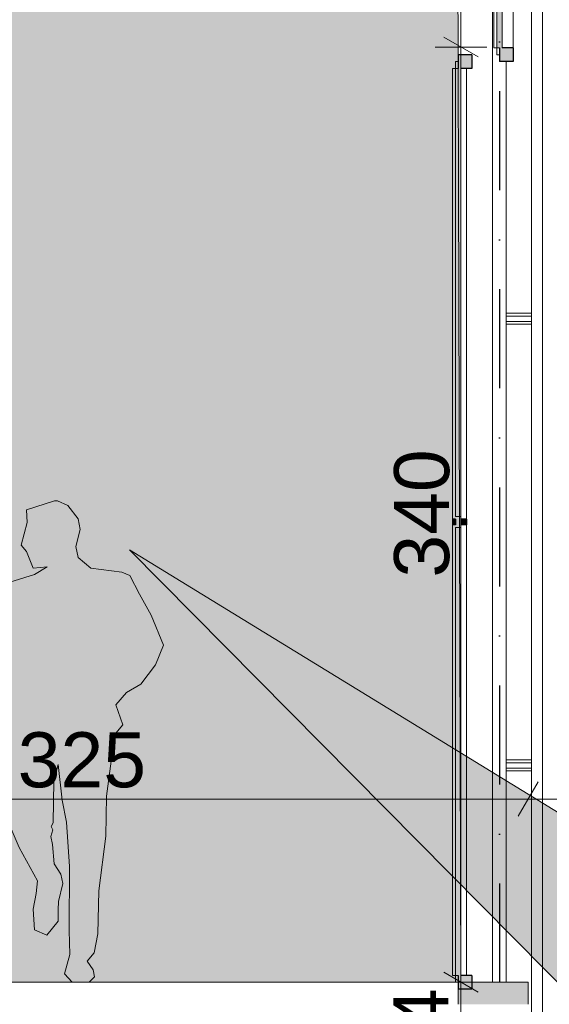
# Model space of a CAD drawing. Header units: millimetres. Extents: x 7523647 to 7570474, y -9734 to 10800.
# Tile 6 of 10: x 7543978 to 7545901, y -80 to 3499. Entities that reach past the tile are written whole.
import ezdxf
from ezdxf.enums import TextEntityAlignment as Align

# ---------------------------------------------------------------- set-up
doc = ezdxf.new("R2010")
doc.units = ezdxf.units.MM
doc.header["$MEASUREMENT"] = 0
doc.linetypes.add('Kropki i Kreski', pattern=[720, 360, -180, 0, -180])
doc.linetypes.add('Wipeout_Contour', pattern=[1000, 0, -1000])
for name, color, linetype in [('Nowe_199-Z Wymiary i opisy', 7, 'Continuous'), ('Nowe_290-A Ściany kurtynowe', 7, 'Continuous'), ('Nowe_299-A Wymiary opisy PB', 7, 'Continuous'), ('Nowe_410-K Osie', 7, 'Continuous'), ('Nowe_460-K Stropy', 7, 'Continuous'), ('Nowe_Ludzie', 7, 'Continuous'), ('Nowe_Wypełnienia PZT', 7, 'Continuous')]:
    doc.layers.add(name, color=color, linetype=linetype)
for name, color, linetype, lineweight, true_color in [('Nowe_199-Z Wymiary i opisy_Nr_pióra__45', 7, 'Continuous', 15, 0x40a5ff), ('Nowe_199-Z Wymiary i opisy_Nr_pióra__85', 7, 'Continuous', 13, 0x80c2ff), ('Nowe_299-A Wymiary opisy PB_Nr_pióra__45', 7, 'Continuous', 15, 0x40a5ff), ('Nowe_299-A Wymiary opisy PB_Nr_pióra__85', 7, 'Continuous', 13, 0x80c2ff), ('Nowe_410-K Osie_Nr_pióra__25', 7, 'Continuous', 25, 0x40a5ff), ('Nowe_Wypełnienie pzekrój_Nr_pióra__102', 7, 'Continuous', 5, 0xcccccc), ('Nowe_Wypełnienie pzekrój_Nr_pióra__39', 7, 'Continuous', 0, 0xffd5aa), ('Nowe_Wypełnienie pzekrój_Nr_pióra__79', 7, 'Continuous', 0, 0xaaffd5)]:
    doc.layers.add(name, color=color, linetype=linetype, lineweight=lineweight, true_color=true_color)
for name, color, linetype, lineweight in [('Nowe_199-Z Wymiary i opisy_Nr_pióra__6', 5, 'Continuous', 13), ('Nowe_290-A Ściany kurtynowe_Nr_pióra__1', 7, 'Continuous', 13), ('Nowe_290-A Ściany kurtynowe_Nr_pióra__27', 7, 'Continuous', 25), ('Nowe_290-A Ściany kurtynowe_Nr_pióra__87', 7, 'Continuous', 13), ('Nowe_299-A Wymiary opisy PB_Nr_pióra__6', 5, 'Continuous', 13), ('Nowe_410-K Osie_Nr_pióra__1', 7, 'Continuous', 13), ('Nowe_460-K Stropy_Nr_pióra__49', 7, 'Continuous', 15), ('Nowe_Ludzie_Nr_pióra__2', 8, 'Continuous', 13), ('Nowe_Wypełnienie pzekrój_Nr_pióra__1', 7, 'Continuous', 13)]:
    doc.layers.add(name, color=color, linetype=linetype, lineweight=lineweight)
doc.styles.add('STYL_AUTOMATYCZNY_1', font='arial.ttf')
doc.styles.add('STYL_AUTOMATYCZNY_2', font='arial.ttf')
doc.dimstyles.new('STYL_AUTOMATYCZNY__2', dxfattribs={"dimtxt": 200, "dimasz": 95, "dimexe": 0.18, "dimexo": 0.0625, "dimgap": 0, "dimtad": 1, "dimtih": 1, "dimtoh": 1, "dimdec": 1, "dimlfac": 0.1, "dimzin": 0, "dimdsep": 46, "dimtxsty": 'STYL_AUTOMATYCZNY_2', "dimblk": 'ARROWHEAD_2', "dimblk1": 'ARROWHEAD_2', "dimblk2": 'ARROWHEAD_2', "dimcen": 0.09, "dimse1": 1, "dimse2": 1, "dimclrd": 256, "dimclre": 256, "dimclrt": 5, "dimadec": 1, "dimazin": 0, "dimtfac": 1, "dimtdec": 4, "dimtmove": 0, "dimatfit": 3, "dimfxl": 0, "dimtolj": 1, "dimtzin": 0, "dimarcsym": 0})
doc.dimstyles.new('STYL_AUTOMATYCZNY__3', dxfattribs={"dimtxt": 200, "dimasz": 95, "dimexe": 0.18, "dimexo": 0.0625, "dimgap": 0, "dimtad": 1, "dimdec": 1, "dimlfac": 0.1, "dimzin": 0, "dimdsep": 46, "dimtxsty": 'STYL_AUTOMATYCZNY_2', "dimblk": 'ARROWHEAD_2', "dimblk1": 'ARROWHEAD_2', "dimblk2": 'ARROWHEAD_2', "dimcen": 0.09, "dimclrd": 256, "dimclre": 256, "dimclrt": 5, "dimadec": 1, "dimazin": 0, "dimtfac": 1, "dimtdec": 4, "dimtmove": 0, "dimatfit": 3, "dimfxl": 0, "dimtolj": 1, "dimtzin": 0, "dimarcsym": 0})
doc.dimstyles.new('STYL_AUTOMATYCZNY__4', dxfattribs={"dimtxt": 200, "dimasz": 95, "dimexe": 0.18, "dimexo": 0.0625, "dimgap": 0, "dimtad": 1, "dimdec": 1, "dimlfac": 0.1, "dimzin": 0, "dimdsep": 46, "dimtxsty": 'STYL_AUTOMATYCZNY_2', "dimblk": 'ARROWHEAD_2', "dimblk1": 'ARROWHEAD_2', "dimblk2": 'ARROWHEAD_2', "dimcen": 0.09, "dimclrd": 256, "dimclre": 256, "dimclrt": 5, "dimadec": 1, "dimazin": 0, "dimtfac": 1, "dimtdec": 4, "dimtmove": 2, "dimatfit": 3, "dimfxl": 0, "dimtolj": 1, "dimtzin": 0, "dimarcsym": 0})

# ---------------------------------------------------------------- blocks, each defined once
blk = doc.blocks.new('ElemPrzekroju_27', base_point=(6982742.1, 0))
at = {"layer": 'Nowe_460-K Stropy', "linetype": 'Continuous', "lineweight": 0, "true_color": 0x000000}
for points in [[(7545824.4, 0), (7545569.9, 0), (7545569.9, -20), (7545824.4, -20)], [(7545569.9, -80), (7545824.4, -80), (7545824.4, -20), (7545569.9, -20)], [(7545569.9, -80.2), (7545824.4, -80.2), (7545824.4, -80), (7545569.9, -80)]]:
    blk.add_hatch(color=18, dxfattribs=at).paths.add_polyline_path(points)
at = {"layer": 'Nowe_460-K Stropy_Nr_pióra__49', "color": 7, "linetype": 'Continuous', "lineweight": 15}
blk.add_line((7545824.4, 0), (7545569.9, 0), dxfattribs=at)
at = {"layer": 'Nowe_460-K Stropy_Nr_pióra__49', "color": 7, "linetype": 'Continuous', "lineweight": 15, "flags": 128}
for points in [[(7545569.9, 0), (7545569.9, -20), (7545569.9, -80)], [(7545824.4, 0), (7545824.4, -20), (7545824.4, -80)]]:
    blk.add_lwpolyline(points, dxfattribs=at)
blk = doc.blocks.new('ElemPrzekroju_42', base_point=(6982742.1, 0))
at = {"layer": 'Nowe_290-A Ściany kurtynowe_Nr_pióra__87', "color": 7, "linetype": 'Continuous', "lineweight": 13}
for p, q in [((7545876.8, -835.5), (7545876.8, 788.2)), ((7545836.7, 778.2), (7545836.7, -825.5)), ((7545836.8, -825.5), (7545836.8, 778.2))]:
    blk.add_line(p, q, dxfattribs=at)
blk = doc.blocks.new('ElemPrzekroju_56', base_point=(6982742.1, 0))
at = {"layer": 'Nowe_290-A Ściany kurtynowe', "linetype": 'Continuous', "lineweight": 0, "true_color": 0x000000}
blk.add_hatch(color=18, dxfattribs=at).paths.add_polyline_path([(7545570.4, 3321.8), (7545620.4, 3321.8), (7545620.4, 3371.8), (7545570.4, 3371.8)])
at = {"layer": 'Nowe_290-A Ściany kurtynowe_Nr_pióra__27', "color": 7, "linetype": 'Continuous', "lineweight": 25}
for p, q in [((7545570.4, 3371.8), (7545570.4, 3321.8)), ((7545620.4, 3371.8), (7545570.4, 3371.8)), ((7545620.4, 3371.8), (7545620.4, 3321.8)), ((7545620.4, 3321.8), (7545580.4, 3321.8))]:
    blk.add_line(p, q, dxfattribs=at)
blk = doc.blocks.new('ElemPrzekroju_58', base_point=(6982742.1, 0))
at = {"layer": 'Nowe_290-A Ściany kurtynowe', "linetype": 'Continuous', "lineweight": 0, "true_color": 0x000000}
blk.add_hatch(color=18, dxfattribs=at).paths.add_polyline_path([(7545570.4, 25), (7545570.4, 0), (7545620.4, 0), (7545620.4, 25)])
at = {"layer": 'Nowe_290-A Ściany kurtynowe_Nr_pióra__27', "color": 7, "linetype": 'Continuous', "lineweight": 25}
for p, q in [((7545570.4, 25), (7545570.4, -25)), ((7545620.4, 25), (7545580.4, 25)), ((7545620.4, 25), (7545620.4, -25)), ((7545620.4, -25), (7545570.4, -25))]:
    blk.add_line(p, q, dxfattribs=at)
blk = doc.blocks.new('ElemPrzekroju_64', base_point=(6982742.1, 0))
at = {"layer": 'Nowe_290-A Ściany kurtynowe_Nr_pióra__87', "color": 7, "linetype": 'Continuous', "lineweight": 13}
for p, q in [((7545550.4, 25), (7545550.4, 1663.4)), ((7545600.4, 25), (7545600.4, 1663.4)), ((7545550.4, 25), (7545560.4, 25))]:
    blk.add_line(p, q, dxfattribs=at)
blk = doc.blocks.new('ElemPrzekroju_65', base_point=(6982742.1, 0))
at = {"layer": 'Nowe_290-A Ściany kurtynowe', "linetype": 'Continuous', "lineweight": 0, "true_color": 0x000000}
for points in [[(7545560.4, 1663.4), (7545560.4, 1683.4), (7545550.4, 1683.4), (7545550.4, 1663.4)], [(7545580.4, 1663.4), (7545600.4, 1663.4), (7545600.4, 1683.4), (7545580.4, 1683.4)]]:
    blk.add_hatch(color=18, dxfattribs=at).paths.add_polyline_path(points)
at = {"layer": 'Nowe_290-A Ściany kurtynowe_Nr_pióra__27', "color": 7, "linetype": 'Continuous', "lineweight": 25}
for p, q in [((7545550.4, 1683.4), (7545550.4, 1663.4)), ((7545560.4, 1683.4), (7545550.4, 1683.4)), ((7545560.4, 1683.4), (7545560.4, 1663.4)), ((7545580.4, 1683.4), (7545580.4, 1663.4)), ((7545600.4, 1683.4), (7545580.4, 1683.4)), ((7545600.4, 1683.4), (7545600.4, 1663.4)), ((7545560.4, 1663.4), (7545550.4, 1663.4)), ((7545600.4, 1663.4), (7545580.4, 1663.4))]:
    blk.add_line(p, q, dxfattribs=at)
blk = doc.blocks.new('ElemPrzekroju_66', base_point=(6982742.1, 0))
at = {"layer": 'Nowe_290-A Ściany kurtynowe_Nr_pióra__87', "color": 7, "linetype": 'Continuous', "lineweight": 13}
for p, q in [((7545560.4, 3321.8), (7545550.4, 3321.8)), ((7545550.4, 1683.4), (7545550.4, 3321.8)), ((7545600.4, 1683.4), (7545600.4, 3321.8))]:
    blk.add_line(p, q, dxfattribs=at)
blk = doc.blocks.new('ElemPrzekroju_67', base_point=(6982742.1, 0))
at = {"layer": 'Nowe_290-A Ściany kurtynowe', "linetype": 'Continuous', "lineweight": 0, "true_color": 0x000000}
blk.add_hatch(color=18, dxfattribs=at).paths.add_polyline_path([(7545560.4, 25), (7545580.4, 25), (7545580.4, 1653.4), (7545560.4, 1653.4)])
at = {"layer": 'Nowe_290-A Ściany kurtynowe_Nr_pióra__1', "color": 7, "linetype": 'Continuous', "lineweight": 13}
for p, q in [((7545580.4, 1693.4), (7545560.4, 1693.4)), ((7545560.4, 1653.4), (7545560.4, 25)), ((7545580.4, 1653.4), (7545580.4, 25)), ((7545570.4, 25), (7545560.4, 25))]:
    blk.add_line(p, q, dxfattribs=at)
blk = doc.blocks.new('ElemPrzekroju_68', base_point=(6982742.1, 0))
at = {"layer": 'Nowe_290-A Ściany kurtynowe', "linetype": 'Continuous', "lineweight": 0, "true_color": 0x000000}
blk.add_hatch(color=18, dxfattribs=at).paths.add_polyline_path([(7545580.4, 3321.8), (7545560.4, 3321.8), (7545560.4, 1653.4), (7545580.4, 1653.4)])
at = {"layer": 'Nowe_290-A Ściany kurtynowe_Nr_pióra__1', "color": 7, "linetype": 'Continuous', "lineweight": 13}
for p, q in [((7545560.4, 3321.8), (7545560.4, 1693.4)), ((7545570.4, 3321.8), (7545560.4, 3321.8)), ((7545580.4, 3321.8), (7545580.4, 1693.4)), ((7545580.4, 1653.4), (7545560.4, 1653.4))]:
    blk.add_line(p, q, dxfattribs=at)
blk = doc.blocks.new('ElemPrzekroju_69', base_point=(6982742.1, 0))
at = {"layer": 'Nowe_290-A Ściany kurtynowe_Nr_pióra__87', "color": 7, "linetype": 'Continuous', "lineweight": 13}
for p, q in [((7545560.4, 3321.8), (7545560.4, 3346.8)), ((7545570.4, 3346.8), (7545560.4, 3346.8)), ((7545560.4, 0), (7545560.4, 25)), ((7545569.9, 0), (7545560.4, 0))]:
    blk.add_line(p, q, dxfattribs=at)
blk = doc.blocks.new('ElemPrzekroju_76', base_point=(6982742.1, 0))
at = {"layer": 'Nowe_290-A Ściany kurtynowe_Nr_pióra__87', "color": 7, "linetype": 'Continuous', "lineweight": 13}
for p, q in [((7545836.7, 2401.9), (7545836.7, 798.2)), ((7545836.8, 798.2), (7545836.8, 2401.9)), ((7545876.8, 788.2), (7545876.8, 2411.9))]:
    blk.add_line(p, q, dxfattribs=at)
blk = doc.blocks.new('ElemPrzekroju_77', base_point=(6982742.1, 0))
at = {"layer": 'Nowe_290-A Ściany kurtynowe_Nr_pióra__87', "color": 7, "linetype": 'Continuous', "lineweight": 13}
for p, q in [((7545694.5, 788.2), (7545694.5, 2411.9)), ((7545694.7, 788.2), (7545694.7, 2411.9)), ((7545744.7, 798.2), (7545744.7, 2401.9))]:
    blk.add_line(p, q, dxfattribs=at)
blk = doc.blocks.new('ElemPrzekroju_78', base_point=(6982742.1, 0))
at = {"layer": 'Nowe_290-A Ściany kurtynowe_Nr_pióra__87', "color": 7, "linetype": 'Continuous', "lineweight": 13}
for p, q in [((7545744.7, 798.2), (7545744.7, 778.2)), ((7545836.8, 798.2), (7545744.7, 798.2)), ((7545836.8, 778.2), (7545836.8, 798.2)), ((7545836.8, 778.2), (7545744.7, 778.2))]:
    blk.add_line(p, q, dxfattribs=at)
blk = doc.blocks.new('ElemPrzekroju_79', base_point=(6982742.1, 0))
at = {"layer": 'Nowe_290-A Ściany kurtynowe_Nr_pióra__87', "color": 7, "linetype": 'Continuous', "lineweight": 13}
for p, q in [((7545694.5, 0), (7545694.5, 788.2)), ((7545694.7, 0), (7545694.7, 788.2)), ((7545744.7, 0), (7545744.7, 778.2)), ((7545694.5, -835.5), (7545694.5, -340.2)), ((7545694.7, -835.5), (7545694.7, -340.2))]:
    blk.add_line(p, q, dxfattribs=at)
blk = doc.blocks.new('ElemPrzekroju_83', base_point=(6982742.1, 0))
at = {"layer": 'Nowe_290-A Ściany kurtynowe_Nr_pióra__87', "color": 7, "linetype": 'Continuous', "lineweight": 13}
for p, q in [((7545744.7, 808.2), (7545836.7, 808.2)), ((7545836.7, -855.5), (7545770.4, -855.5))]:
    blk.add_line(p, q, dxfattribs=at)
blk = doc.blocks.new('ElemPrzekroju_84', base_point=(6982742.1, 0))
at = {"layer": 'Nowe_290-A Ściany kurtynowe_Nr_pióra__87', "color": 7, "linetype": 'Continuous', "lineweight": 13}
for p, q in [((7545744.7, 2431.9), (7545836.7, 2431.9)), ((7545836.7, 768.2), (7545744.7, 768.2))]:
    blk.add_line(p, q, dxfattribs=at)
blk = doc.blocks.new('ElemPrzekroju_90', base_point=(6982742.1, 0))
at = {"layer": 'Nowe_290-A Ściany kurtynowe', "linetype": 'Continuous', "lineweight": 0, "true_color": 0x000000}
blk.add_hatch(color=18, dxfattribs=at).paths.add_polyline_path([(7545720.4, 3346.8), (7545770.4, 3346.8), (7545770.4, 3396.8), (7545720.4, 3396.8)])
at = {"layer": 'Nowe_290-A Ściany kurtynowe_Nr_pióra__27', "color": 7, "linetype": 'Continuous', "lineweight": 25}
for p, q in [((7545720.4, 3396.8), (7545720.4, 3346.8)), ((7545770.4, 3396.8), (7545730.4, 3396.8)), ((7545770.4, 3396.8), (7545770.4, 3346.8)), ((7545770.4, 3346.8), (7545720.4, 3346.8))]:
    blk.add_line(p, q, dxfattribs=at)
blk = doc.blocks.new('ElemPrzekroju_98', base_point=(6982742.1, 0))
at = {"layer": 'Nowe_290-A Ściany kurtynowe_Nr_pióra__87', "color": 7, "linetype": 'Continuous', "lineweight": 13}
for p, q in [((7545710.4, 4116), (7545700.4, 4116)), ((7545700.4, 3396.8), (7545700.4, 4116)), ((7545770.4, 3560.2), (7545770.4, 4116)), ((7545770.4, 3396.8), (7545770.4, 3540)), ((7545700.4, 3396.8), (7545710.4, 3396.8))]:
    blk.add_line(p, q, dxfattribs=at)
blk = doc.blocks.new('ElemPrzekroju_99', base_point=(6982742.1, 0))
at = {"layer": 'Nowe_290-A Ściany kurtynowe', "linetype": 'Continuous', "lineweight": 0, "true_color": 0x000000}
blk.add_hatch(color=18, dxfattribs=at).paths.add_polyline_path([(7545710.4, 3396.8), (7545730.4, 3396.8), (7545730.4, 4116), (7545710.4, 4116)])
at = {"layer": 'Nowe_290-A Ściany kurtynowe_Nr_pióra__1', "color": 7, "linetype": 'Continuous', "lineweight": 13}
for p, q in [((7545710.4, 4116), (7545710.4, 3396.8)), ((7545720.4, 4116), (7545710.4, 4116)), ((7545730.4, 4116), (7545730.4, 3396.8)), ((7545720.4, 3396.8), (7545710.4, 3396.8))]:
    blk.add_line(p, q, dxfattribs=at)
blk = doc.blocks.new('ElemPrzekroju_100', base_point=(6982742.1, 0))
at = {"layer": 'Nowe_290-A Ściany kurtynowe_Nr_pióra__87', "color": 7, "linetype": 'Continuous', "lineweight": 13}
for p, q in [((7545710.4, 4116), (7545710.4, 4141)), ((7545720.4, 4141), (7545710.4, 4141)), ((7545710.4, 3371.8), (7545710.4, 3396.8)), ((7545720.4, 3371.8), (7545710.4, 3371.8))]:
    blk.add_line(p, q, dxfattribs=at)
blk = doc.blocks.new('ElemPrzekroju_109', base_point=(6982742.1, 0))
at = {"layer": 'Nowe_290-A Ściany kurtynowe_Nr_pióra__87', "color": 7, "linetype": 'Continuous', "lineweight": 13}
for p, q in [((7545836.7, 4025.6), (7545836.7, 3563.6)), ((7545836.8, 3563.6), (7545836.8, 4025.6)), ((7545876.8, 3565.6), (7545876.8, 4035.6)), ((7545876.8, 2411.9), (7545876.8, 3545.3)), ((7545836.7, 3543.3), (7545836.7, 2421.9)), ((7545836.8, 2421.9), (7545836.8, 3543.3))]:
    blk.add_line(p, q, dxfattribs=at)
blk = doc.blocks.new('ElemPrzekroju_110', base_point=(6982742.1, 0))
at = {"layer": 'Nowe_290-A Ściany kurtynowe_Nr_pióra__87', "color": 7, "linetype": 'Continuous', "lineweight": 13}
for p, q in [((7545770.4, 4055.6), (7545836.7, 4055.6)), ((7545836.7, 2391.9), (7545744.7, 2391.9))]:
    blk.add_line(p, q, dxfattribs=at)
blk = doc.blocks.new('ElemPrzekroju_113', base_point=(6982742.1, 0))
at = {"layer": 'Nowe_290-A Ściany kurtynowe_Nr_pióra__87', "color": 7, "linetype": 'Continuous', "lineweight": 13}
for p, q in [((7545694.5, 2411.9), (7545694.5, 4035.6)), ((7545694.7, 2411.9), (7545694.7, 4035.6)), ((7545744.7, 2421.9), (7545744.7, 3346.8))]:
    blk.add_line(p, q, dxfattribs=at)
blk = doc.blocks.new('ElemPrzekroju_114', base_point=(6982742.1, 0))
at = {"layer": 'Nowe_290-A Ściany kurtynowe_Nr_pióra__87', "color": 7, "linetype": 'Continuous', "lineweight": 13}
for p, q in [((7545744.7, 2421.9), (7545744.7, 2401.9)), ((7545836.8, 2421.9), (7545744.7, 2421.9)), ((7545836.8, 2401.9), (7545744.7, 2401.9)), ((7545836.8, 2401.9), (7545836.8, 2421.9))]:
    blk.add_line(p, q, dxfattribs=at)
blk = doc.blocks.new('Idący mężczyzna kontur 01 27[1]', base_point=(7544199, 0))
at = {"layer": 'Nowe_Ludzie', "linetype": 'Continuous', "lineweight": 0, "true_color": 0xffffff}
blk.add_hatch(color=7, dxfattribs=at).paths.add_polyline_path([(7544104.2, 1750), (7544002.8, 1717.8), (7544005.6, 1671.5), (7543983.5, 1589.5), (7544002.2, 1565.4), (7544026.5, 1505.7), (7544077.8, 1510.4), (7544032, 1482.2), (7543941.8, 1454.7), (7543920.9, 1412.4), (7543866.1, 1075.5), (7543864, 976.2), (7543922.6, 893.7), (7543924.4, 788.9), (7543934.8, 586.2), (7543954.2, 541.3), (7543976.5, 490.3), (7544042.4, 368.1), (7544037.6, 322.5), (7544026.5, 266.1), (7544031.3, 190.9), (7544076.4, 170.8), (7544118.1, 221.8), (7544117.4, 263.4), (7544118.8, 293), (7544134.1, 359.4), (7544127.8, 392.3), (7544103.5, 429.9), (7544096.6, 500.3), (7544091, 529.9), (7544098.7, 554), (7544091.7, 566.1), (7544100, 579.5), (7544102.1, 730.5), (7544118.1, 791.6), (7544132, 661.4), (7544147.3, 581.5), (7544159.1, 421.1), (7544157.7, 187.6), (7544160.4, 100.3), (7544141, 30.5), (7544168.1, 0), (7544229.9, 0), (7544250, 19.1), (7544244.5, 44.6), (7544223.4, 76.7), (7544248.6, 106.4), (7544261.1, 175.5), (7544265.3, 332.6), (7544290.3, 531.2), (7544293.7, 676.2), (7544315.3, 840.6), (7544315.3, 890.9), (7544352.3, 935.2), (7544327.3, 1007.9), (7544366, 1053.4), (7544417.3, 1084.2), (7544470.8, 1154), (7544499.9, 1225.2), (7544454.8, 1333.9), (7544413.2, 1411.1), (7544378.4, 1478.2), (7544349.3, 1490.9), (7544236.1, 1505.7), (7544190.3, 1544.1), (7544182, 1584.2), (7544197.2, 1646), (7544190.3, 1684.9), (7544152.1, 1732.6), (7544115.3, 1750)])
at = {"layer": 'Nowe_Ludzie_Nr_pióra__2', "color": 8, "linetype": 'Continuous', "lineweight": 13, "flags": 128}
blk.add_lwpolyline([(7544104.2, 1750), (7544115.3, 1750), (7544152.1, 1732.6), (7544190.3, 1684.9), (7544197.2, 1646), (7544182, 1584.2), (7544190.3, 1544.1), (7544236.1, 1505.7), (7544349.3, 1490.9), (7544378.4, 1478.2), (7544413.2, 1411.1), (7544454.8, 1333.9), (7544499.9, 1225.2), (7544470.8, 1154), (7544417.3, 1084.2), (7544366, 1053.4), (7544327.3, 1007.9), (7544352.3, 935.2), (7544315.3, 890.9), (7544315.3, 840.6), (7544293.7, 676.2), (7544290.3, 531.2), (7544265.3, 332.6), (7544261.1, 175.5), (7544248.6, 106.4), (7544223.4, 76.7), (7544244.5, 44.6), (7544250, 19.1), (7544229.9, 0), (7544168.1, 0), (7544141, 30.5), (7544160.4, 100.3), (7544157.7, 187.6), (7544159.1, 421.1), (7544147.3, 581.5), (7544132, 661.4), (7544118.1, 791.6), (7544102.1, 730.5), (7544100, 579.5), (7544091.7, 566.1), (7544098.7, 554), (7544091, 529.9), (7544096.6, 500.3), (7544103.5, 429.9), (7544127.8, 392.3), (7544134.1, 359.4), (7544118.8, 293), (7544117.4, 263.4), (7544118.1, 221.8), (7544076.4, 170.8), (7544031.3, 190.9), (7544026.5, 266.1), (7544037.6, 322.5), (7544042.4, 368.1), (7543976.5, 490.3), (7543954.2, 541.3), (7543934.8, 586.2), (7543924.4, 788.9), (7543922.6, 893.7), (7543864, 976.2), (7543866.1, 1075.5), (7543920.9, 1412.4), (7543941.8, 1454.7), (7544032, 1482.2), (7544077.8, 1510.4), (7544026.5, 1505.7), (7544002.2, 1565.4), (7543983.5, 1589.5), (7544005.6, 1671.5), (7544002.8, 1717.8)], close=True, dxfattribs=at)
blk = doc.blocks.new('Standardowy znacznik osi[3]', base_point=(7545720.4, 10000))
at = {"layer": 'Nowe_410-K Osie_Nr_pióra__25', "color": 161, "linetype": 'Kropki i Kreski', "lineweight": 25, "true_color": 0x40a5ff}
blk.add_line((7545720.4, 9000), (7545720.4, -7933.8), dxfattribs=at)
at = {"layer": 'Nowe_410-K Osie_Nr_pióra__1', "color": 7, "lineweight": 13, "style": 'STYL_AUTOMATYCZNY_1'}
for tag, p in [('AC_MarkerText_1_0', (7545720.4, 10575)), ('AC_MarkerText_1_1', (7545720.4, -9158.8))]:
    blk.add_attdef(tag, text='', height=350, rotation=360, dxfattribs=at).set_placement(p, align=Align.TOP_CENTER)
blk = doc.blocks.new('*D161', base_point=(6982742.1, 0))
at = {"layer": 'Nowe_199-Z Wymiary i opisy_Nr_pióra__45', "color": 161, "linetype": 'Continuous', "lineweight": 15, "true_color": 0x40a5ff}
for p, q in [((7545517.9, 36.1), (7545642.9, -36.1)), ((7545517.9, -304.1), (7545642.9, -376.3))]:
    blk.add_line(p, q, dxfattribs=at)
at = {"layer": 'Nowe_199-Z Wymiary i opisy_Nr_pióra__85', "color": 151, "linetype": 'Continuous', "lineweight": 13, "true_color": 0x80c2ff}
for p, q in [((7545674.2, 0), (7545486.7, 0)), ((7545580.4, -340.2), (7545580.4, 0)), ((7545674.2, -340.2), (7545486.7, -340.2)), ((7545580.4, -401.3), (7545580.4, -340.2))]:
    blk.add_line(p, q, dxfattribs=at)
at = {"layer": 'Nowe_199-Z Wymiary i opisy_Nr_pióra__6', "color": 5, "lineweight": 13, "insert": (7545537.6, -333.2), "char_height": 200, "attachment_point": 7, "rotation": 90, "style": 'STYL_AUTOMATYCZNY_2'}
blk.add_mtext('\\A1;{\\pql;\\fArial|b0|i0|c238|p0;\\W1.000000;34}', dxfattribs=at)
blk = doc.blocks.new('ARROWHEAD_2')
at = {"color": 0, "linetype": 'Continuous', "lineweight": 0}
for p, q in [((-0.378, -0.655), (0.378, 0.655)), ((0, 0), (-1, 0))]:
    blk.add_line(p, q, dxfattribs=at)
blk = doc.blocks.new('*D162', base_point=(6982742.1, 0))
at = {"layer": 'Nowe_199-Z Wymiary i opisy_Nr_pióra__45', "color": 161, "linetype": 'Continuous', "lineweight": 15, "true_color": 0x40a5ff}
for p, q in [((7545517.9, 3435.8), (7545642.9, 3363.7)), ((7545517.9, 36.1), (7545642.9, -36.1))]:
    blk.add_line(p, q, dxfattribs=at)
at = {"layer": 'Nowe_199-Z Wymiary i opisy_Nr_pióra__85', "color": 151, "linetype": 'Continuous', "lineweight": 13, "true_color": 0x80c2ff}
for p, q in [((7545674.2, 3399.8), (7545486.7, 3399.8)), ((7545580.4, 0), (7545580.4, 3399.8)), ((7545674.2, 0), (7545486.7, 0))]:
    blk.add_line(p, q, dxfattribs=at)
at = {"layer": 'Nowe_199-Z Wymiary i opisy_Nr_pióra__6', "color": 5, "lineweight": 13, "insert": (7545540.4, 1471.1), "char_height": 200, "attachment_point": 7, "rotation": 90, "style": 'STYL_AUTOMATYCZNY_2'}
blk.add_mtext('\\A1;{\\pql;\\fArial|b0|i0|c238|p0;\\W1.000000;340}', dxfattribs=at)
blk = doc.blocks.new('*D163', base_point=(6982742.1, 0))
at = {"layer": 'Nowe_199-Z Wymiary i opisy_Nr_pióra__45', "color": 161, "linetype": 'Continuous', "lineweight": 15, "true_color": 0x40a5ff}
for p, q in [((7545642.9, 4163.6), (7545517.9, 4235.8)), ((7545517.9, 3435.8), (7545642.9, 3363.7))]:
    blk.add_line(p, q, dxfattribs=at)
at = {"layer": 'Nowe_199-Z Wymiary i opisy_Nr_pióra__85', "color": 151, "linetype": 'Continuous', "lineweight": 13, "true_color": 0x80c2ff}
for p, q in [((7545580.4, 4199.7), (7545580.4, 4260.8)), ((7545674.2, 4199.7), (7545486.7, 4199.7)), ((7545580.4, 3399.8), (7545580.4, 4199.7)), ((7545674.2, 3399.8), (7545486.7, 3399.8))]:
    blk.add_line(p, q, dxfattribs=at)
at = {"layer": 'Nowe_199-Z Wymiary i opisy_Nr_pióra__6', "color": 5, "lineweight": 13, "insert": (7545540.4, 3647.2), "char_height": 200, "attachment_point": 7, "rotation": 90, "style": 'STYL_AUTOMATYCZNY_2'}
blk.add_mtext('\\A1;{\\pql;\\fArial|b0|i0|c238|p0;\\W1.000000;80}', dxfattribs=at)
blk = doc.blocks.new('*D180', base_point=(6982742.1, 0))
at = {"layer": 'Nowe_299-A Wymiary opisy PB_Nr_pióra__45', "color": 161, "linetype": 'Continuous', "lineweight": 15, "true_color": 0x40a5ff}
for p, q in [((7542610.6, 728.4), (7542538.5, 603.4)), ((7545860.5, 728.4), (7545788.3, 603.4))]:
    blk.add_line(p, q, dxfattribs=at)
at = {"layer": 'Nowe_299-A Wymiary opisy PB_Nr_pióra__85', "color": 151, "linetype": 'Continuous', "lineweight": 13, "true_color": 0x80c2ff}
blk.add_line((7542574.5, 665.9), (7545824.4, 665.9), dxfattribs=at)
at = {"layer": 'Nowe_299-A Wymiary opisy PB_Nr_pióra__6', "color": 5, "lineweight": 13, "insert": (7543970.7, 705.9), "char_height": 200, "attachment_point": 7, "style": 'STYL_AUTOMATYCZNY_2'}
blk.add_mtext('\\A1;{\\pql;\\fArial|b0|i0|c238|p0;\\W1.000000;325}', dxfattribs=at)
blk = doc.blocks.new('*D181', base_point=(6982742.1, 0))
at = {"layer": 'Nowe_299-A Wymiary opisy PB_Nr_pióra__45', "color": 161, "linetype": 'Continuous', "lineweight": 15, "true_color": 0x40a5ff}
for p, q in [((7545860.5, 728.4), (7545788.3, 603.4)), ((7550447.1, 728.4), (7550374.9, 603.4))]:
    blk.add_line(p, q, dxfattribs=at)
at = {"layer": 'Nowe_299-A Wymiary opisy PB_Nr_pióra__85', "color": 151, "linetype": 'Continuous', "lineweight": 13, "true_color": 0x80c2ff}
for p, q in [((7542574.5, 665.9), (7545824.4, 665.9)), ((7545824.4, 665.9), (7550411, 665.9))]:
    blk.add_line(p, q, dxfattribs=at)
at = {"layer": 'Nowe_299-A Wymiary opisy PB_Nr_pióra__6', "color": 5, "lineweight": 13, "insert": (7547774.5, 705.9), "char_height": 200, "attachment_point": 7, "style": 'STYL_AUTOMATYCZNY_2'}
blk.add_mtext('\\A1;{\\pql;\\fArial|b0|i0|c238|p0;\\W1.000000;458,7}', dxfattribs=at)

msp = doc.modelspace()

# ---------------------------------------------------------------- hatches: boundary and pattern name
at = {"layer": 'Nowe_Wypełnienie pzekrój_Nr_pióra__79', "linetype": 'Continuous', "lineweight": 0, "true_color": 0xaaffd5}
msp.add_hatch(color=121, dxfattribs=at).paths.add_polyline_path([(7542620.55, 3403.54), (7545567.68, 4140.38), (7545580.42, 0), (7542620.55, 0)])

# ---------------------------------------------------------------- linework, layer by layer
at = {"layer": 'Nowe_Wypełnienie pzekrój_Nr_pióra__1', "color": 7, "linetype": 'Continuous', "lineweight": 13, "flags": 128}
msp.add_lwpolyline([(7542620.55, 3403.54), (7545567.68, 4140.38), (7545580.42, 0), (7542620.55, 0)], close=True, dxfattribs=at)

# ---------------------------------------------------------------- block references
at = {"layer": 'Nowe_290-A Ściany kurtynowe', "lineweight": 0}
for name in ['ElemPrzekroju_100', 'ElemPrzekroju_98', 'ElemPrzekroju_99', 'ElemPrzekroju_110', 'ElemPrzekroju_113', 'ElemPrzekroju_109', 'ElemPrzekroju_56', 'ElemPrzekroju_90', 'ElemPrzekroju_69', 'ElemPrzekroju_66', 'ElemPrzekroju_68', 'ElemPrzekroju_77', 'ElemPrzekroju_84', 'ElemPrzekroju_114', 'ElemPrzekroju_76', 'ElemPrzekroju_65', 'ElemPrzekroju_67', 'ElemPrzekroju_64', 'ElemPrzekroju_79', 'ElemPrzekroju_83', 'ElemPrzekroju_78', 'ElemPrzekroju_42', 'ElemPrzekroju_58']:
    msp.add_blockref(name, (6982742.06, 0), dxfattribs=at)
at = {"layer": 'Nowe_460-K Stropy', "lineweight": 0}
msp.add_blockref('ElemPrzekroju_27', (6982742.06, 0), dxfattribs=at)
at = {"layer": 'Nowe_Ludzie', "color": 8, "linetype": 'Continuous', "lineweight": 13}
msp.add_blockref('Idący mężczyzna kontur 01 27[1]', (7544198.98, 0), dxfattribs=at)

# ---------------------------------------------------------------- dimensions: what is measured, and where the dimension line sits
at = {"layer": 'Nowe_199-Z Wymiary i opisy', "color": 151, "linetype": 'Continuous', "lineweight": 13, "true_color": 0x80c2ff}
dim = msp.add_linear_dim(base=(7545580.42, 4199.69), p1=(7545720.42, 3399.75), p2=(7545720.42, 4199.69), angle=90, dimstyle='STYL_AUTOMATYCZNY__3', dxfattribs=at)
dim.commit()
dim.dimension.update_dxf_attribs({"geometry": '*D163', "text_midpoint": (7545440.42, 3799.38), "dimtype": 160, "text_rotation": 90})

# ---------------------------------------------------------------- next in the draw order: wipeouts: each hides what was drawn before it
at = {"color": 254, "linetype": 'Wipeout_Contour', "lineweight": 0, "ltscale": 83039291.66179198}
msp.add_wipeout([(7523647.23, 0), (7524863.89, 0), (7536414.16, 2882.72), (7536414.42, -4180), (7557865.37, -4180), (7557865.37, -340.2), (7569230.3, -340.2), (7569230.3, 0), (7570053.36, 0), (7570053.36, -5710.72), (7523647.23, -5710.72)], dxfattribs=at).dxf.layer = 'Nowe_Wypełnienia PZT'

# ---------------------------------------------------------------- next in the draw order: hatches: boundary and pattern name
at = {"layer": 'Nowe_Wypełnienie pzekrój_Nr_pióra__39', "linetype": 'Continuous', "lineweight": 0, "true_color": 0xffd5aa}
msp.add_hatch(color=41, dxfattribs=at).paths.add_polyline_path([(7544376.3, 1572.3), (7549725.96, -3839), (7551501.56, -3839), (7551501.56, -2798.93)])

# ---------------------------------------------------------------- next in the draw order: linework, layer by layer
at = {"layer": 'Nowe_Wypełnienie pzekrój_Nr_pióra__102', "color": 254, "linetype": 'Continuous', "lineweight": 5, "true_color": 0xcccccc, "flags": 128}
msp.add_lwpolyline([(7544376.3, 1572.3), (7549725.96, -3839), (7551501.56, -3839), (7551501.56, -2798.93)], close=True, dxfattribs=at)

# ---------------------------------------------------------------- next in the draw order: block references
at = {"layer": 'Nowe_410-K Osie', "color": 8, "linetype": 'Continuous', "lineweight": 13}
msp.add_blockref('Standardowy znacznik osi[3]', (7545720.42, 10000), dxfattribs=at)

# ---------------------------------------------------------------- next in the draw order: dimensions: what is measured, and where the dimension line sits
at = {"layer": 'Nowe_199-Z Wymiary i opisy', "color": 151, "linetype": 'Continuous', "lineweight": 13, "true_color": 0x80c2ff}
for base, p1, p2, dimstyle, picture, middle in [((7545580.42, 3399.75), (7545824.42, 0), (7545720.42, 3399.75), 'STYL_AUTOMATYCZNY__3', '*D162', (7545440.42, 1699.37)), ((7545580.42, 0), (7545774.42, -340.2), (7545824.42, 0), 'STYL_AUTOMATYCZNY__4', '*D161', (7545437.56, -181))]:
    dim = msp.add_linear_dim(base=base, p1=p1, p2=p2, angle=90, dimstyle=dimstyle, dxfattribs=at)
    dim.commit()
    dim.dimension.update_dxf_attribs({"geometry": picture, "text_midpoint": middle, "dimtype": 160, "text_rotation": 90})
at = {"layer": 'Nowe_299-A Wymiary opisy PB', "color": 151, "linetype": 'Continuous', "lineweight": 13, "true_color": 0x80c2ff}
for base, p1, p2, picture, middle in [((7545824.42, 665.87), (7542574.54, -340.2), (7545824.42, -340.2), '*D180', (7544198.97, 805.87)), ((7550410.97, 665.87), (7545824.42, -340.2), (7550410.97, -340.2), '*D181', (7548109.52, 805.87))]:
    dim = msp.add_linear_dim(base=base, p1=p1, p2=p2, dimstyle='STYL_AUTOMATYCZNY__2', dxfattribs=at)
    dim.commit()
    dim.dimension.update_dxf_attribs({"geometry": picture, "text_midpoint": middle, "dimtype": 160})

doc.saveas('drawing.dxf')
